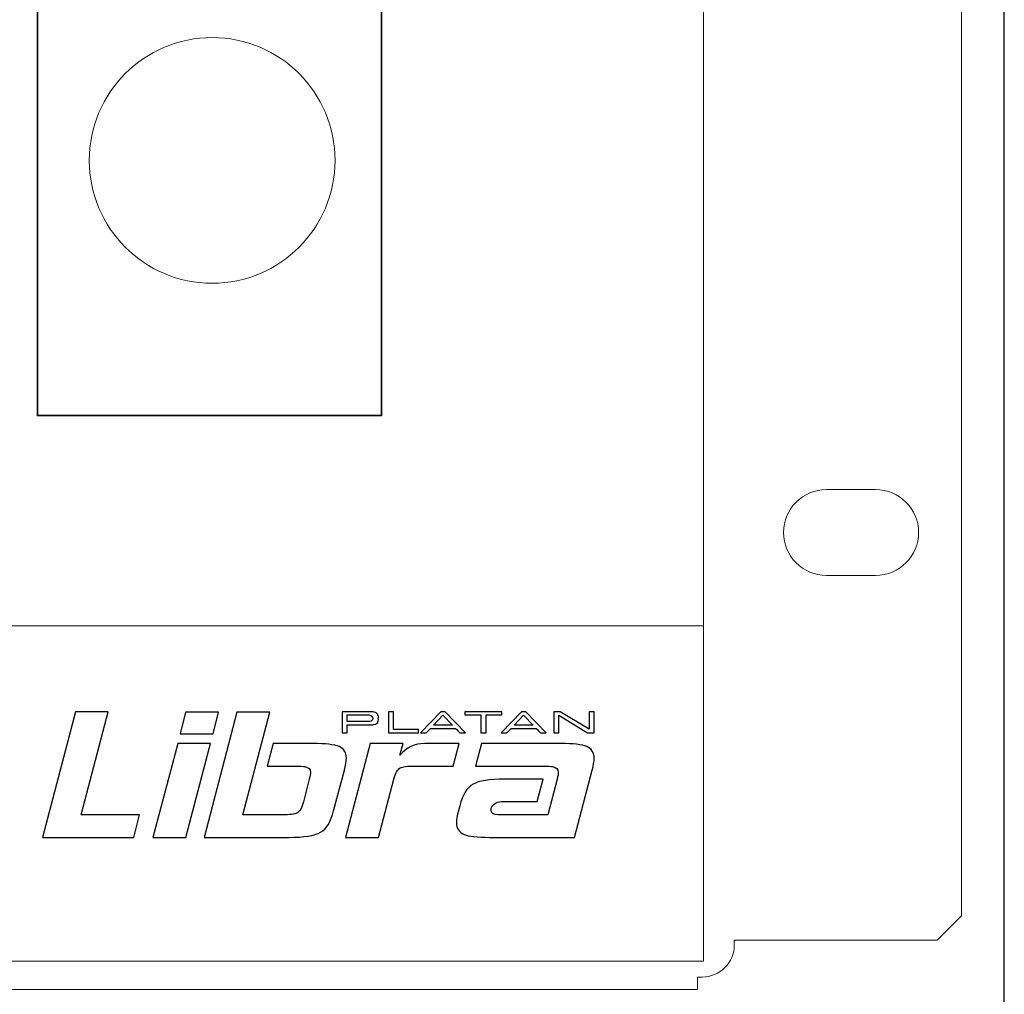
# Model space of a CAD drawing. Header units: millimetres. Extents: x 94562 to 148980, y -25377 to 3008.
# Tile 41 of 140: x 99343 to 99423, y -22055 to -21976. Entities that reach past the tile are written whole.
import ezdxf

# ---------------------------------------------------------------- set-up
doc = ezdxf.new("R2010")
doc.units = ezdxf.units.MM
doc.layers.add('tt_symbole', color=40, linetype='Continuous')

# ---------------------------------------------------------------- blocks, each defined once
blk = doc.blocks.new('IT_szafa_stojąca_42U')
blk.add_line((350.5279, 1608.811), (350.5279, 1797.7235))

msp = doc.modelspace()

# ---------------------------------------------------------------- linework, layer by layer
at = {"layer": 'tt_symbole', "lineweight": 5}
for points in [[(98958.302, -22052.78), (99398.302, -22052.78), (99398.302, -21883.38), (98958.302, -21883.38), (98958.302, -22052.78)], [(98958.427, -22052.78), (99398.302, -22052.78), (99398.302, -22025.48), (98958.427, -22025.48), (98958.427, -22052.78)]]:
    msp.add_lwpolyline(points, close=True, dxfattribs=at)
for points, knots in [([(98937.302, -21884.08), (98937.302, -21884.08), (98939.302, -21882.08), (98939.302, -21882.08), (98939.302, -21882.08), (98939.302, -21882.08), (98955.802, -21882.08), (98955.802, -21882.08), (98955.802, -21882.08), (98955.802, -21882.08), (98955.802, -21881.705), (98955.802, -21881.705), (98955.802, -21881.705), (98955.802, -21880.261), (98956.984, -21879.08), (98958.427, -21879.08), (98958.427, -21879.08), (98958.427, -21879.08), (99398.177, -21879.08), (99398.177, -21879.08), (99398.177, -21879.08), (99399.621, -21879.08), (99400.802, -21880.261), (99400.802, -21881.705), (99400.802, -21881.705), (99400.802, -21881.705), (99400.802, -21882.08), (99400.802, -21882.08), (99400.802, -21882.08), (99400.802, -21882.08), (99417.302, -21882.08), (99417.302, -21882.08), (99417.302, -21882.08), (99417.302, -21882.08), (99419.302, -21884.08), (99419.302, -21884.08), (99419.302, -21884.08), (99419.302, -21884.08), (99419.302, -22049.08), (99419.302, -22049.08), (99419.302, -22049.08), (99419.302, -22049.08), (99417.302, -22051.08), (99417.302, -22051.08), (99417.302, -22051.08), (99417.302, -22051.08), (99400.802, -22051.08), (99400.802, -22051.08), (99400.802, -22051.08), (99400.802, -22051.08), (99400.802, -22051.455), (99400.802, -22051.455), (99400.802, -22051.455), (99400.802, -22052.899), (99399.621, -22054.08), (99398.177, -22054.08), (99398.177, -22054.08), (99398.177, -22054.08), (99397.802, -22054.08), (99397.802, -22054.08), (99397.802, -22054.08), (99397.802, -22054.08), (99397.802, -22055.08), (99397.802, -22055.08), (99397.802, -22055.08), (99397.802, -22055.08), (98958.802, -22055.08), (98958.802, -22055.08), (98958.802, -22055.08), (98958.802, -22055.08), (98958.802, -22054.08), (98958.802, -22054.08), (98958.802, -22054.08), (98958.802, -22054.08), (98958.427, -22054.08), (98958.427, -22054.08), (98958.427, -22054.08), (98956.984, -22054.08), (98955.802, -22052.899), (98955.802, -22051.455), (98955.802, -22051.455), (98955.802, -22051.455), (98955.802, -22051.08), (98955.802, -22051.08), (98955.802, -22051.08), (98955.802, -22051.08), (98939.302, -22051.08), (98939.302, -22051.08), (98939.302, -22051.08), (98939.302, -22051.08), (98937.302, -22049.08), (98937.302, -22049.08), (98937.302, -22049.08), (98937.302, -22049.08), (98937.302, -21884.08), (98937.302, -21884.08)], [0, 0, 0, 0, 0.041667, 0.041667, 0.041667, 0.041667, 0.083333, 0.083333, 0.083333, 0.083333, 0.125, 0.125, 0.125, 0.125, 0.166667, 0.166667, 0.166667, 0.166667, 0.208333, 0.208333, 0.208333, 0.208333, 0.25, 0.25, 0.25, 0.25, 0.291667, 0.291667, 0.291667, 0.291667, 0.333333, 0.333333, 0.333333, 0.333333, 0.375, 0.375, 0.375, 0.375, 0.416667, 0.416667, 0.416667, 0.416667, 0.458333, 0.458333, 0.458333, 0.458333, 0.5, 0.5, 0.5, 0.5, 0.541667, 0.541667, 0.541667, 0.541667, 0.583333, 0.583333, 0.583333, 0.583333, 0.625, 0.625, 0.625, 0.625, 0.666667, 0.666667, 0.666667, 0.666667, 0.708333, 0.708333, 0.708333, 0.708333, 0.75, 0.75, 0.75, 0.75, 0.791667, 0.791667, 0.791667, 0.791667, 0.833333, 0.833333, 0.833333, 0.833333, 0.875, 0.875, 0.875, 0.875, 0.916667, 0.916667, 0.916667, 0.916667, 0.958333, 0.958333, 0.958333, 0.958333, 1, 1, 1, 1]), ([(99358.302, -21977.58), (99363.824, -21977.58), (99368.302, -21982.058), (99368.302, -21987.58), (99368.302, -21987.58), (99368.302, -21993.102), (99363.824, -21997.58), (99358.302, -21997.58), (99358.302, -21997.58), (99352.78, -21997.58), (99348.302, -21993.102), (99348.302, -21987.58), (99348.302, -21987.58), (99348.302, -21982.058), (99352.78, -21977.58), (99358.302, -21977.58)], [0, 0, 0, 0, 0.25, 0.25, 0.25, 0.25, 0.5, 0.5, 0.5, 0.5, 0.75, 0.75, 0.75, 0.75, 1, 1, 1, 1]), ([(99412.302, -22014.38), (99412.302, -22014.38), (99408.302, -22014.38), (99408.302, -22014.38), (99408.302, -22014.38), (99406.377, -22014.38), (99404.802, -22015.955), (99404.802, -22017.88), (99404.802, -22017.88), (99404.802, -22017.88), (99404.802, -22017.88), (99404.802, -22017.88), (99404.802, -22017.88), (99404.802, -22019.805), (99406.377, -22021.38), (99408.302, -22021.38), (99408.302, -22021.38), (99408.302, -22021.38), (99412.302, -22021.38), (99412.302, -22021.38), (99412.302, -22021.38), (99414.227, -22021.38), (99415.802, -22019.805), (99415.802, -22017.88), (99415.802, -22017.88), (99415.802, -22017.88), (99415.802, -22017.88), (99415.802, -22017.88), (99415.802, -22017.88), (99415.802, -22015.955), (99414.227, -22014.38), (99412.302, -22014.38)], [0, 0, 0, 0, 0.125, 0.125, 0.125, 0.125, 0.25, 0.25, 0.25, 0.25, 0.375, 0.375, 0.375, 0.375, 0.5, 0.5, 0.5, 0.5, 0.625, 0.625, 0.625, 0.625, 0.75, 0.75, 0.75, 0.75, 0.875, 0.875, 0.875, 0.875, 1, 1, 1, 1])]:
    msp.add_open_spline(points, degree=3, knots=knots, dxfattribs=at)
at = {"layer": 'tt_symbole', "lineweight": 35}
msp.add_open_spline([(99344.078, -21934.147), (99344.078, -21934.147), (99372.078, -21934.147), (99372.078, -21934.147), (99372.078, -21934.147), (99372.078, -21934.147), (99372.078, -22008.358), (99372.078, -22008.358), (99372.078, -22008.358), (99372.078, -22008.358), (99344.078, -22008.358), (99344.078, -22008.358), (99344.078, -22008.358), (99344.078, -22008.358), (99344.078, -21934.147), (99344.078, -21934.147)], degree=3, knots=[0, 0, 0, 0, 0.25, 0.25, 0.25, 0.25, 0.5, 0.5, 0.5, 0.5, 0.75, 0.75, 0.75, 0.75, 1, 1, 1, 1], dxfattribs=at)
at = {"layer": 'tt_symbole'}
for points, knots in [([(99351.913, -22042.699), (99351.913, -22042.699), (99344.5, -22042.699), (99344.5, -22042.699), (99344.5, -22042.699), (99344.5, -22042.699), (99347.18, -22032.469), (99347.18, -22032.469), (99347.18, -22032.469), (99347.18, -22032.469), (99349.846, -22032.469), (99349.846, -22032.469), (99349.846, -22032.469), (99349.846, -22032.469), (99347.649, -22040.854), (99347.649, -22040.854), (99347.649, -22040.854), (99347.649, -22040.854), (99352.383, -22040.854), (99352.383, -22040.854), (99352.383, -22040.854), (99352.383, -22040.854), (99351.913, -22042.699), (99351.913, -22042.699)], [0, 0, 0, 0, 0.166667, 0.166667, 0.166667, 0.166667, 0.333333, 0.333333, 0.333333, 0.333333, 0.5, 0.5, 0.5, 0.5, 0.666667, 0.666667, 0.666667, 0.666667, 0.833333, 0.833333, 0.833333, 0.833333, 1, 1, 1, 1]), ([(99358.371, -22034.267), (99358.371, -22034.267), (99355.701, -22034.267), (99355.701, -22034.267), (99355.701, -22034.267), (99355.701, -22034.267), (99356.138, -22032.517), (99356.138, -22032.517), (99356.138, -22032.517), (99356.138, -22032.517), (99358.818, -22032.517), (99358.818, -22032.517), (99358.818, -22032.517), (99358.818, -22032.517), (99358.371, -22034.267), (99358.371, -22034.267)], [0, 0, 0, 0, 0.25, 0.25, 0.25, 0.25, 0.5, 0.5, 0.5, 0.5, 0.75, 0.75, 0.75, 0.75, 1, 1, 1, 1]), ([(99368.187, -22040.536), (99367.965, -22041.427), (99367.613, -22042.01), (99367.131, -22042.286), (99367.131, -22042.286), (99366.648, -22042.562), (99365.781, -22042.699), (99364.529, -22042.699), (99364.529, -22042.699), (99364.529, -22042.699), (99357.644, -22042.699), (99357.644, -22042.699), (99357.644, -22042.699), (99357.644, -22042.699), (99360.304, -22032.517), (99360.304, -22032.517), (99360.304, -22032.517), (99360.304, -22032.517), (99362.994, -22032.517), (99362.994, -22032.517), (99362.994, -22032.517), (99362.994, -22032.517), (99360.793, -22040.87), (99360.793, -22040.87), (99360.793, -22040.87), (99360.793, -22040.87), (99364.011, -22040.87), (99364.011, -22040.87), (99364.011, -22040.87), (99364.627, -22040.87), (99365.018, -22040.822), (99365.191, -22040.727), (99365.191, -22040.727), (99365.426, -22040.599), (99365.608, -22040.294), (99365.739, -22039.806), (99365.739, -22039.806), (99365.739, -22039.806), (99366.192, -22037.958), (99366.192, -22037.958), (99366.192, -22037.958), (99366.27, -22037.704), (99366.309, -22037.513), (99366.309, -22037.385), (99366.309, -22037.385), (99366.309, -22037.152), (99366.153, -22037.004), (99365.84, -22036.94), (99365.84, -22036.94), (99365.722, -22036.908), (99365.455, -22036.892), (99365.038, -22036.892), (99365.038, -22036.892), (99365.038, -22036.892), (99362.788, -22036.892), (99362.788, -22036.892), (99362.788, -22036.892), (99362.788, -22036.892), (99363.258, -22035.063), (99363.258, -22035.063), (99363.258, -22035.063), (99363.258, -22035.063), (99366.524, -22035.063), (99366.524, -22035.063), (99366.524, -22035.063), (99367.528, -22035.063), (99368.229, -22035.145), (99368.627, -22035.309), (99368.627, -22035.309), (99369.025, -22035.474), (99369.224, -22035.789), (99369.224, -22036.256), (99369.224, -22036.256), (99369.224, -22036.51), (99369.171, -22036.834), (99369.067, -22037.226), (99369.067, -22037.226), (99369.067, -22037.226), (99368.187, -22040.536), (99368.187, -22040.536)], [0, 0, 0, 0, 0.05, 0.05, 0.05, 0.05, 0.1, 0.1, 0.1, 0.1, 0.15, 0.15, 0.15, 0.15, 0.2, 0.2, 0.2, 0.2, 0.25, 0.25, 0.25, 0.25, 0.3, 0.3, 0.3, 0.3, 0.35, 0.35, 0.35, 0.35, 0.4, 0.4, 0.4, 0.4, 0.45, 0.45, 0.45, 0.45, 0.5, 0.5, 0.5, 0.5, 0.55, 0.55, 0.55, 0.55, 0.6, 0.6, 0.6, 0.6, 0.65, 0.65, 0.65, 0.65, 0.7, 0.7, 0.7, 0.7, 0.75, 0.75, 0.75, 0.75, 0.8, 0.8, 0.8, 0.8, 0.85, 0.85, 0.85, 0.85, 0.9, 0.9, 0.9, 0.9, 0.95, 0.95, 0.95, 0.95, 1, 1, 1, 1]), ([(99368.894, -22032.469), (99368.894, -22032.469), (99371.238, -22032.469), (99371.238, -22032.469), (99371.238, -22032.469), (99371.238, -22032.469), (99371.238, -22032.469), (99371.238, -22032.469), (99371.238, -22032.469), (99371.291, -22032.468), (99371.49, -22032.49), (99371.586, -22032.538), (99371.586, -22032.538), (99371.66, -22032.575), (99371.755, -22032.656), (99371.795, -22032.728), (99371.795, -22032.728), (99371.837, -22032.803), (99371.825, -22032.946), (99371.825, -22032.999), (99371.825, -22032.999), (99371.825, -22033.127), (99371.86, -22033.33), (99371.671, -22033.437), (99371.671, -22033.437), (99371.578, -22033.49), (99371.397, -22033.531), (99371.344, -22033.529), (99371.344, -22033.529), (99371.344, -22033.529), (99371.344, -22033.529), (99371.344, -22033.529), (99371.344, -22033.529), (99371.344, -22033.529), (99369.302, -22033.529), (99369.302, -22033.529), (99369.302, -22033.529), (99369.302, -22033.529), (99369.302, -22034.187), (99369.302, -22034.187), (99369.302, -22034.187), (99369.302, -22034.187), (99368.894, -22034.187), (99368.894, -22034.187), (99368.894, -22034.187), (99368.894, -22034.187), (99368.894, -22032.469), (99368.894, -22032.469), (99368.894, -22032.469), (99368.894, -22032.469), (99368.894, -22032.469), (99368.894, -22032.469)], [0, 0, 0, 0, 0.076923, 0.076923, 0.076923, 0.076923, 0.153846, 0.153846, 0.153846, 0.153846, 0.230769, 0.230769, 0.230769, 0.230769, 0.307692, 0.307692, 0.307692, 0.307692, 0.384615, 0.384615, 0.384615, 0.384615, 0.461538, 0.461538, 0.461538, 0.461538, 0.538462, 0.538462, 0.538462, 0.538462, 0.615385, 0.615385, 0.615385, 0.615385, 0.692308, 0.692308, 0.692308, 0.692308, 0.769231, 0.769231, 0.769231, 0.769231, 0.846154, 0.846154, 0.846154, 0.846154, 0.923077, 0.923077, 0.923077, 0.923077, 1, 1, 1, 1]), ([(99369.298, -22032.724), (99369.298, -22032.724), (99369.298, -22033.274), (99369.298, -22033.274), (99369.298, -22033.274), (99369.298, -22033.274), (99370.961, -22033.274), (99370.961, -22033.274), (99370.961, -22033.274), (99370.961, -22033.274), (99370.961, -22033.274), (99370.961, -22033.274), (99370.961, -22033.274), (99371.166, -22033.276), (99371.379, -22033.244), (99371.379, -22032.989), (99371.379, -22032.989), (99371.379, -22032.763), (99371.116, -22032.723), (99370.94, -22032.724), (99370.94, -22032.724), (99370.94, -22032.724), (99370.94, -22032.724), (99370.94, -22032.724), (99370.94, -22032.724), (99370.94, -22032.724), (99369.298, -22032.724), (99369.298, -22032.724), (99369.298, -22032.724), (99369.298, -22032.724), (99369.298, -22032.724), (99369.298, -22032.724)], [0, 0, 0, 0, 0.125, 0.125, 0.125, 0.125, 0.25, 0.25, 0.25, 0.25, 0.375, 0.375, 0.375, 0.375, 0.5, 0.5, 0.5, 0.5, 0.625, 0.625, 0.625, 0.625, 0.75, 0.75, 0.75, 0.75, 0.875, 0.875, 0.875, 0.875, 1, 1, 1, 1]), ([(99372.658, -22032.471), (99372.658, -22032.471), (99373.056, -22032.471), (99373.056, -22032.471), (99373.056, -22032.471), (99373.056, -22032.471), (99373.056, -22033.928), (99373.056, -22033.928), (99373.056, -22033.928), (99373.056, -22033.928), (99375.098, -22033.928), (99375.098, -22033.928), (99375.098, -22033.928), (99375.098, -22033.928), (99375.098, -22034.187), (99375.098, -22034.187), (99375.098, -22034.187), (99375.098, -22034.187), (99372.658, -22034.187), (99372.658, -22034.187), (99372.658, -22034.187), (99372.658, -22034.187), (99372.658, -22032.471), (99372.658, -22032.471), (99372.658, -22032.471), (99372.658, -22032.471), (99372.658, -22032.471), (99372.658, -22032.471)], [0, 0, 0, 0, 0.142857, 0.142857, 0.142857, 0.142857, 0.285714, 0.285714, 0.285714, 0.285714, 0.428571, 0.428571, 0.428571, 0.428571, 0.571429, 0.571429, 0.571429, 0.571429, 0.714286, 0.714286, 0.714286, 0.714286, 0.857143, 0.857143, 0.857143, 0.857143, 1, 1, 1, 1]), ([(99376.906, -22032.478), (99376.906, -22032.478), (99377.268, -22032.478), (99377.268, -22032.478), (99377.268, -22032.478), (99377.268, -22032.478), (99378.915, -22034.187), (99378.915, -22034.187), (99378.915, -22034.187), (99378.915, -22034.187), (99378.454, -22034.187), (99378.454, -22034.187), (99378.454, -22034.187), (99378.454, -22034.187), (99378.454, -22034.187), (99378.454, -22034.187), (99378.454, -22034.187), (99378.365, -22034.08), (99378.238, -22033.953), (99378.114, -22033.828), (99378.114, -22033.828), (99378.114, -22033.828), (99378.114, -22033.828), (99378.114, -22033.828), (99378.114, -22033.828), (99378.114, -22033.828), (99376.081, -22033.828), (99376.081, -22033.828), (99376.081, -22033.828), (99376.081, -22033.828), (99376.081, -22033.828), (99376.081, -22033.828), (99376.081, -22033.828), (99376.08, -22033.829), (99375.728, -22034.189), (99375.727, -22034.187), (99375.727, -22034.187), (99375.727, -22034.187), (99375.727, -22034.187), (99375.727, -22034.187), (99375.727, -22034.187), (99375.727, -22034.187), (99375.259, -22034.187), (99375.259, -22034.187), (99375.259, -22034.187), (99375.259, -22034.187), (99376.906, -22032.478), (99376.906, -22032.478), (99376.906, -22032.478), (99376.906, -22032.478), (99376.906, -22032.478), (99376.906, -22032.478)], [0, 0, 0, 0, 0.076923, 0.076923, 0.076923, 0.076923, 0.153846, 0.153846, 0.153846, 0.153846, 0.230769, 0.230769, 0.230769, 0.230769, 0.307692, 0.307692, 0.307692, 0.307692, 0.384615, 0.384615, 0.384615, 0.384615, 0.461538, 0.461538, 0.461538, 0.461538, 0.538462, 0.538462, 0.538462, 0.538462, 0.615385, 0.615385, 0.615385, 0.615385, 0.692308, 0.692308, 0.692308, 0.692308, 0.769231, 0.769231, 0.769231, 0.769231, 0.846154, 0.846154, 0.846154, 0.846154, 0.923077, 0.923077, 0.923077, 0.923077, 1, 1, 1, 1]), ([(99377.076, -22032.744), (99377.076, -22032.744), (99376.322, -22033.567), (99376.322, -22033.567), (99376.322, -22033.567), (99376.322, -22033.567), (99377.873, -22033.567), (99377.873, -22033.567), (99377.873, -22033.567), (99377.873, -22033.567), (99377.076, -22032.744), (99377.076, -22032.744), (99377.076, -22032.744), (99377.076, -22032.744), (99377.076, -22032.744), (99377.076, -22032.744)], [0, 0, 0, 0, 0.25, 0.25, 0.25, 0.25, 0.5, 0.5, 0.5, 0.5, 0.75, 0.75, 0.75, 0.75, 1, 1, 1, 1]), ([(99378.868, -22032.471), (99378.868, -22032.471), (99381.882, -22032.471), (99381.882, -22032.471), (99381.882, -22032.471), (99381.882, -22032.471), (99381.882, -22032.72), (99381.882, -22032.72), (99381.882, -22032.72), (99381.882, -22032.72), (99380.595, -22032.72), (99380.595, -22032.72), (99380.595, -22032.72), (99380.595, -22032.72), (99380.595, -22034.187), (99380.595, -22034.187), (99380.595, -22034.187), (99380.595, -22034.187), (99380.166, -22034.187), (99380.166, -22034.187), (99380.166, -22034.187), (99380.166, -22034.187), (99380.166, -22032.73), (99380.166, -22032.73), (99380.166, -22032.73), (99380.166, -22032.73), (99378.868, -22032.73), (99378.868, -22032.73), (99378.868, -22032.73), (99378.868, -22032.73), (99378.868, -22032.471), (99378.868, -22032.471), (99378.868, -22032.471), (99378.868, -22032.471), (99378.868, -22032.471), (99378.868, -22032.471)], [0, 0, 0, 0, 0.111111, 0.111111, 0.111111, 0.111111, 0.222222, 0.222222, 0.222222, 0.222222, 0.333333, 0.333333, 0.333333, 0.333333, 0.444444, 0.444444, 0.444444, 0.444444, 0.555556, 0.555556, 0.555556, 0.555556, 0.666667, 0.666667, 0.666667, 0.666667, 0.777778, 0.777778, 0.777778, 0.777778, 0.888889, 0.888889, 0.888889, 0.888889, 1, 1, 1, 1]), ([(99383.47, -22032.478), (99383.47, -22032.478), (99383.831, -22032.478), (99383.831, -22032.478), (99383.831, -22032.478), (99383.831, -22032.478), (99385.479, -22034.187), (99385.479, -22034.187), (99385.479, -22034.187), (99385.479, -22034.187), (99385.018, -22034.187), (99385.018, -22034.187), (99385.018, -22034.187), (99385.018, -22034.187), (99385.018, -22034.187), (99385.018, -22034.187), (99385.018, -22034.187), (99384.929, -22034.08), (99384.802, -22033.953), (99384.678, -22033.828), (99384.678, -22033.828), (99384.678, -22033.828), (99384.678, -22033.828), (99384.678, -22033.828), (99384.678, -22033.828), (99384.678, -22033.828), (99382.644, -22033.828), (99382.644, -22033.828), (99382.644, -22033.828), (99382.644, -22033.828), (99382.644, -22033.828), (99382.644, -22033.828), (99382.644, -22033.828), (99382.644, -22033.829), (99382.291, -22034.189), (99382.29, -22034.187), (99382.29, -22034.187), (99382.29, -22034.187), (99382.29, -22034.187), (99382.29, -22034.187), (99382.29, -22034.187), (99382.29, -22034.187), (99381.822, -22034.187), (99381.822, -22034.187), (99381.822, -22034.187), (99381.822, -22034.187), (99383.47, -22032.478), (99383.47, -22032.478), (99383.47, -22032.478), (99383.47, -22032.478), (99383.47, -22032.478), (99383.47, -22032.478)], [0, 0, 0, 0, 0.076923, 0.076923, 0.076923, 0.076923, 0.153846, 0.153846, 0.153846, 0.153846, 0.230769, 0.230769, 0.230769, 0.230769, 0.307692, 0.307692, 0.307692, 0.307692, 0.384615, 0.384615, 0.384615, 0.384615, 0.461538, 0.461538, 0.461538, 0.461538, 0.538462, 0.538462, 0.538462, 0.538462, 0.615385, 0.615385, 0.615385, 0.615385, 0.692308, 0.692308, 0.692308, 0.692308, 0.769231, 0.769231, 0.769231, 0.769231, 0.846154, 0.846154, 0.846154, 0.846154, 0.923077, 0.923077, 0.923077, 0.923077, 1, 1, 1, 1]), ([(99383.64, -22032.744), (99383.64, -22032.744), (99382.886, -22033.567), (99382.886, -22033.567), (99382.886, -22033.567), (99382.886, -22033.567), (99384.437, -22033.567), (99384.437, -22033.567), (99384.437, -22033.567), (99384.437, -22033.567), (99383.64, -22032.744), (99383.64, -22032.744), (99383.64, -22032.744), (99383.64, -22032.744), (99383.64, -22032.744), (99383.64, -22032.744)], [0, 0, 0, 0, 0.25, 0.25, 0.25, 0.25, 0.5, 0.5, 0.5, 0.5, 0.75, 0.75, 0.75, 0.75, 1, 1, 1, 1]), ([(99386.099, -22032.474), (99386.099, -22032.474), (99386.617, -22032.474), (99386.617, -22032.474), (99386.617, -22032.474), (99386.617, -22032.474), (99388.982, -22033.894), (99388.982, -22033.894), (99388.982, -22033.894), (99388.982, -22033.894), (99388.982, -22032.471), (99388.982, -22032.471), (99388.982, -22032.471), (99388.982, -22032.471), (99389.39, -22032.471), (99389.39, -22032.471), (99389.39, -22032.471), (99389.39, -22032.471), (99389.39, -22034.189), (99389.39, -22034.189), (99389.39, -22034.189), (99389.39, -22034.189), (99388.848, -22034.189), (99388.848, -22034.189), (99388.848, -22034.189), (99388.848, -22034.189), (99386.507, -22032.764), (99386.507, -22032.764), (99386.507, -22032.764), (99386.507, -22032.764), (99386.507, -22034.187), (99386.507, -22034.187), (99386.507, -22034.187), (99386.507, -22034.187), (99386.099, -22034.187), (99386.099, -22034.187), (99386.099, -22034.187), (99386.099, -22034.187), (99386.099, -22032.474), (99386.099, -22032.474), (99386.099, -22032.474), (99386.099, -22032.474), (99386.099, -22032.474), (99386.099, -22032.474)], [0, 0, 0, 0, 0.090909, 0.090909, 0.090909, 0.090909, 0.181818, 0.181818, 0.181818, 0.181818, 0.272727, 0.272727, 0.272727, 0.272727, 0.363636, 0.363636, 0.363636, 0.363636, 0.454545, 0.454545, 0.454545, 0.454545, 0.545455, 0.545455, 0.545455, 0.545455, 0.636364, 0.636364, 0.636364, 0.636364, 0.727273, 0.727273, 0.727273, 0.727273, 0.818182, 0.818182, 0.818182, 0.818182, 0.909091, 0.909091, 0.909091, 0.909091, 1, 1, 1, 1]), ([(99356.158, -22042.699), (99356.158, -22042.699), (99353.478, -22042.699), (99353.478, -22042.699), (99353.478, -22042.699), (99353.478, -22042.699), (99355.496, -22035.047), (99355.496, -22035.047), (99355.496, -22035.047), (99355.496, -22035.047), (99358.156, -22035.047), (99358.156, -22035.047), (99358.156, -22035.047), (99358.156, -22035.047), (99356.158, -22042.699), (99356.158, -22042.699)], [0, 0, 0, 0, 0.25, 0.25, 0.25, 0.25, 0.5, 0.5, 0.5, 0.5, 0.75, 0.75, 0.75, 0.75, 1, 1, 1, 1]), ([(99377.908, -22036.892), (99377.908, -22036.892), (99374.801, -22036.892), (99374.801, -22036.892), (99374.801, -22036.892), (99374.192, -22036.892), (99373.794, -22036.94), (99373.611, -22037.035), (99373.611, -22037.035), (99373.39, -22037.163), (99373.214, -22037.47), (99373.083, -22037.958), (99373.083, -22037.958), (99373.083, -22037.958), (99371.845, -22042.699), (99371.845, -22042.699), (99371.845, -22042.699), (99371.845, -22042.699), (99369.165, -22042.699), (99369.165, -22042.699), (99369.165, -22042.699), (99369.165, -22042.699), (99371.16, -22035.063), (99371.16, -22035.063), (99371.16, -22035.063), (99371.16, -22035.063), (99373.84, -22035.063), (99373.84, -22035.063), (99373.84, -22035.063), (99373.84, -22035.063), (99373.585, -22036.017), (99373.585, -22036.017), (99373.585, -22036.017), (99374.094, -22035.381), (99374.766, -22035.063), (99375.6, -22035.063), (99375.6, -22035.063), (99375.6, -22035.063), (99378.397, -22035.063), (99378.397, -22035.063), (99378.397, -22035.063), (99378.397, -22035.063), (99377.908, -22036.892), (99377.908, -22036.892)], [0, 0, 0, 0, 0.090909, 0.090909, 0.090909, 0.090909, 0.181818, 0.181818, 0.181818, 0.181818, 0.272727, 0.272727, 0.272727, 0.272727, 0.363636, 0.363636, 0.363636, 0.363636, 0.454545, 0.454545, 0.454545, 0.454545, 0.545455, 0.545455, 0.545455, 0.545455, 0.636364, 0.636364, 0.636364, 0.636364, 0.727273, 0.727273, 0.727273, 0.727273, 0.818182, 0.818182, 0.818182, 0.818182, 0.909091, 0.909091, 0.909091, 0.909091, 1, 1, 1, 1]), ([(99387.805, -22042.699), (99387.805, -22042.699), (99380.881, -22042.699), (99380.881, -22042.699), (99380.881, -22042.699), (99379.877, -22042.699), (99379.186, -22042.62), (99378.808, -22042.461), (99378.808, -22042.461), (99378.391, -22042.291), (99378.182, -22041.973), (99378.182, -22041.506), (99378.182, -22041.506), (99378.182, -22041.252), (99378.234, -22040.928), (99378.338, -22040.536), (99378.338, -22040.536), (99378.338, -22040.536), (99378.456, -22040.122), (99378.456, -22040.122), (99378.456, -22040.122), (99378.691, -22039.231), (99379.049, -22038.648), (99379.532, -22038.372), (99379.532, -22038.372), (99380.014, -22038.096), (99380.875, -22037.958), (99382.113, -22037.958), (99382.113, -22037.958), (99382.113, -22037.958), (99385.243, -22037.958), (99385.243, -22037.958), (99385.243, -22037.958), (99385.243, -22037.958), (99384.754, -22039.788), (99384.754, -22039.788), (99384.754, -22039.788), (99384.754, -22039.788), (99381.859, -22039.788), (99381.859, -22039.788), (99381.859, -22039.788), (99381.611, -22039.788), (99381.406, -22039.857), (99381.243, -22039.995), (99381.243, -22039.995), (99381.08, -22040.133), (99380.999, -22040.286), (99380.999, -22040.456), (99380.999, -22040.456), (99380.999, -22040.732), (99381.194, -22040.87), (99381.585, -22040.87), (99381.585, -22040.87), (99381.585, -22040.87), (99385.618, -22040.87), (99385.618, -22040.87), (99385.618, -22040.87), (99385.618, -22040.87), (99386.378, -22037.958), (99386.378, -22037.958), (99386.378, -22037.958), (99386.443, -22037.704), (99386.475, -22037.513), (99386.475, -22037.385), (99386.475, -22037.385), (99386.475, -22037.152), (99386.325, -22037.004), (99386.025, -22036.94), (99386.025, -22036.94), (99385.895, -22036.908), (99385.621, -22036.892), (99385.204, -22036.892), (99385.204, -22036.892), (99385.204, -22036.892), (99379.727, -22036.892), (99379.727, -22036.892), (99379.727, -22036.892), (99379.727, -22036.892), (99380.216, -22035.063), (99380.216, -22035.063), (99380.216, -22035.063), (99380.216, -22035.063), (99386.69, -22035.063), (99386.69, -22035.063), (99386.69, -22035.063), (99387.695, -22035.063), (99388.395, -22035.145), (99388.793, -22035.309), (99388.793, -22035.309), (99389.191, -22035.474), (99389.39, -22035.789), (99389.39, -22036.256), (99389.39, -22036.256), (99389.39, -22036.51), (99389.338, -22036.834), (99389.233, -22037.226), (99389.233, -22037.226), (99389.233, -22037.226), (99387.805, -22042.699), (99387.805, -22042.699)], [0, 0, 0, 0, 0.04, 0.04, 0.04, 0.04, 0.08, 0.08, 0.08, 0.08, 0.12, 0.12, 0.12, 0.12, 0.16, 0.16, 0.16, 0.16, 0.2, 0.2, 0.2, 0.2, 0.24, 0.24, 0.24, 0.24, 0.28, 0.28, 0.28, 0.28, 0.32, 0.32, 0.32, 0.32, 0.36, 0.36, 0.36, 0.36, 0.4, 0.4, 0.4, 0.4, 0.44, 0.44, 0.44, 0.44, 0.48, 0.48, 0.48, 0.48, 0.52, 0.52, 0.52, 0.52, 0.56, 0.56, 0.56, 0.56, 0.6, 0.6, 0.6, 0.6, 0.64, 0.64, 0.64, 0.64, 0.68, 0.68, 0.68, 0.68, 0.72, 0.72, 0.72, 0.72, 0.76, 0.76, 0.76, 0.76, 0.8, 0.8, 0.8, 0.8, 0.84, 0.84, 0.84, 0.84, 0.88, 0.88, 0.88, 0.88, 0.92, 0.92, 0.92, 0.92, 0.96, 0.96, 0.96, 0.96, 1, 1, 1, 1])]:
    msp.add_open_spline(points, degree=3, knots=knots, dxfattribs=at)

# ---------------------------------------------------------------- block references
at = {"layer": 'tt_symbole', "xscale": 10, "yscale": 10, "zscale": 10}
msp.add_blockref('IT_szafa_stojąca_42U', (95917.499, -39000.652), dxfattribs=at)

doc.saveas('drawing.dxf')
